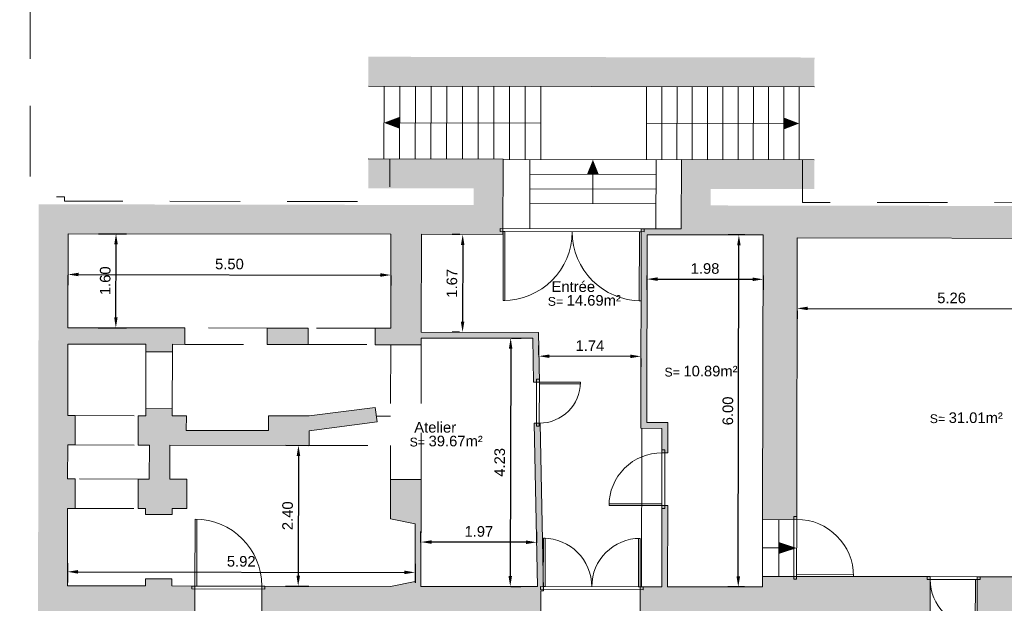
# Model space of a CAD drawing. Header units: metres. Extents: x -40 to 52, y -191 to 168.
# Tile 3 of 32: x -27 to -10, y -169 to -159. Entities that reach past the tile are written whole.
import ezdxf
from ezdxf.enums import TextEntityAlignment as Align

# ---------------------------------------------------------------- set-up
doc = ezdxf.new("R2010")
doc.units = ezdxf.units.M
doc.header["$LTSCALE"] = 2
doc.linetypes.add('CACHE', pattern=[0.375, 0.25, -0.125])
doc.linetypes.add('Chemin', pattern=[0.5, 0.3, -0.2])
for name, color, linetype, lineweight in [('Cotation', 8, 'Continuous', 13), ('Escalier', 8, 'Continuous', 18), ('Etiq_Affectation', 7, 'Continuous', 18), ('Etiq_Surface', 7, 'Continuous', 18), ('Etiquette', 6, 'Continuous', 18), ('Hachures', 8, 'Continuous', 9), ('Menuiserie', 1, 'Continuous', 18), ('Menuiserie_cps', 7, 'Continuous', 18), ('Mur_coupe', 7, 'Continuous', 18), ('Mur_projeté', 8, 'CACHE', 13), ('Mur_vu', 8, 'Continuous', 18)]:
    doc.layers.add(name, color=color, linetype=linetype, lineweight=lineweight)
for name, color, linetype, lineweight, plot in [('Etiq_Adresse', 6, 'Continuous', 18, False), ('Etiq_Mesure_ou_non', 6, 'Continuous', 18, False), ('Etiq_Num_appart', 6, 'Continuous', 18, False), ('Etiq_Num_lot', 6, 'Continuous', 18, False), ('Etiq_Typologie', 6, 'Continuous', 18, False), ('Menuiserie_seuil', 8, 'Continuous', 18, False)]:
    doc.layers.add(name, color=color, linetype=linetype, lineweight=lineweight, plot=plot)
doc.styles.get("Standard").update_dxf_attribs({"font": 'arial.ttf'})
doc.dimstyles.get("Standard").update_dxf_attribs({"dimtxt": 0.18, "dimasz": 0.18, "dimexe": 0.18, "dimexo": 0.0625, "dimgap": 0.09, "dimtad": 1, "dimzin": 0, "dimdsep": 46, "dimtxsty": 'Standard', "dimcen": 0.09, "dimadec": 0, "dimazin": 0, "dimtfac": 1, "dimtdec": 4, "dimtofl": 0, "dimtmove": 0, "dimatfit": 3, "dimfxl": 0, "dimtolj": 1, "dimtzin": 0, "dimarcsym": 0})

# ---------------------------------------------------------------- blocks, each defined once
blk = doc.blocks.new('Porte_Double_235')
at = {"layer": 'Menuiserie_cps', "color": 1, "lineweight": 9}
for points in [[(0, 0), (0, 1.175), (0.03, 1.175), (0.03, 0)], [(2.35, 0), (2.35, 1.175), (2.32, 1.175), (2.32, 0)]]:
    blk.add_lwpolyline(points, close=True, dxfattribs=at)
at = {"layer": 'Menuiserie_cps', "lineweight": 9}
for centre, start, end in [((0, 0), 0, 90), ((2.35, 0), 90, 180)]:
    blk.add_arc(centre, 1.175, start, end, dxfattribs=at)
at = {"layer": 'Menuiserie_seuil'}
blk.add_lwpolyline([(-0.05, 0), (2.4, 0), (2.4, -0.05), (-0.05, -0.05)], close=True, dxfattribs=at)
blk = doc.blocks.new('Porte_Simple_Droite_70')
at = {"layer": 'Menuiserie_cps', "color": 1, "lineweight": 9}
for points in [[(0, 0), (0, 0.7)], [(0.03, 0.7), (0.03, 0), (0, 0)]]:
    blk.add_lwpolyline(points, dxfattribs=at)
at = {"layer": 'Menuiserie_cps', "lineweight": 9}
blk.add_arc((0, 0), 0.7, 0, 90, dxfattribs=at)
at = {"layer": 'Menuiserie_seuil'}
blk.add_lwpolyline([(-0.05, 0), (0.75, 0), (0.75, -0.05), (-0.05, -0.05)], close=True, dxfattribs=at)
blk = doc.blocks.new('Porte_Simple_Droite_90')
at = {"layer": 'Menuiserie_cps', "color": 1, "lineweight": 9}
for points in [[(0, 0), (0, 0.9)], [(0.03, 0.9), (0.03, 0), (0, 0)]]:
    blk.add_lwpolyline(points, dxfattribs=at)
at = {"layer": 'Menuiserie_cps', "lineweight": 9}
blk.add_arc((0, 0), 0.9, 0, 90, dxfattribs=at)
at = {"layer": 'Menuiserie_seuil'}
blk.add_lwpolyline([(-0.05, 0), (0.95, 0), (0.95, -0.05), (-0.05, -0.05)], close=True, dxfattribs=at)
blk = doc.blocks.new('Porte_Simple_Droite_97')
at = {"layer": 'Menuiserie_cps', "color": 1, "lineweight": 9}
for points in [[(0, 0), (0, 0.97)], [(0.03, 0.97), (0.03, 0), (0, 0)]]:
    blk.add_lwpolyline(points, dxfattribs=at)
at = {"layer": 'Menuiserie_cps', "lineweight": 9}
blk.add_arc((0, 0), 0.97, 0, 90, dxfattribs=at)
at = {"layer": 'Menuiserie_seuil'}
blk.add_lwpolyline([(-0.05, 0), (1.02, 0), (1.02, -0.05), (-0.05, -0.05)], close=True, dxfattribs=at)
blk = doc.blocks.new('Porte_Simple_Droite_114')
at = {"layer": 'Menuiserie_cps', "color": 1, "lineweight": 9}
for points in [[(0, 0), (0, 1.14)], [(0.03, 1.14), (0.03, 0), (0, 0)]]:
    blk.add_lwpolyline(points, dxfattribs=at)
at = {"layer": 'Menuiserie_cps', "lineweight": 9}
blk.add_arc((0, 0), 1.14, 0, 90, dxfattribs=at)
at = {"layer": 'Menuiserie_seuil'}
blk.add_lwpolyline([(-0.05, 0), (1.19, 0), (1.19, -0.05), (-0.05, -0.05)], close=True, dxfattribs=at)
blk = doc.blocks.new('Porte_Double_165')
at = {"layer": 'Menuiserie_cps', "color": 1, "lineweight": 9}
for points in [[(0, 0), (0, 0.825), (0.03, 0.825), (0.03, 0)], [(1.65, 0), (1.65, 0.825), (1.62, 0.825), (1.62, 0)]]:
    blk.add_lwpolyline(points, close=True, dxfattribs=at)
at = {"layer": 'Menuiserie_cps', "lineweight": 9}
for centre, start, end in [((0, 0), 0, 90), ((1.65, 0), 90, 180)]:
    blk.add_arc(centre, 0.825, start, end, dxfattribs=at)
at = {"layer": 'Menuiserie_seuil'}
blk.add_lwpolyline([(-0.05, 0), (1.7, 0), (1.7, -0.05), (-0.05, -0.05)], close=True, dxfattribs=at)
blk = doc.blocks.new('Porte_Simple_Droite_80')
at = {"layer": 'Menuiserie_cps', "color": 1, "lineweight": 9}
for points in [[(0, 0), (0, 0.8)], [(0.03, 0.8), (0.03, 0), (0, 0)]]:
    blk.add_lwpolyline(points, dxfattribs=at)
at = {"layer": 'Menuiserie_cps', "lineweight": 9}
blk.add_arc((0, 0), 0.8, 0, 90, dxfattribs=at)
at = {"layer": 'Menuiserie_seuil'}
blk.add_lwpolyline([(-0.05, 0), (0.85, 0), (0.85, -0.05), (-0.05, -0.05)], close=True, dxfattribs=at)
blk = doc.blocks.new('Etiquette_Copro')
at = {"layer": 'Etiq_Adresse'}
blk.add_attdef('ADRESSE', text='', height=0.16, rotation=360, dxfattribs=at).set_placement((0.003, -0.655), align=Align.CENTER)
at = {"layer": 'Etiq_Affectation'}
blk.add_attdef('AFFECTATION', text='', height=0.16, rotation=360, dxfattribs=at).set_placement((0, 0), align=Align.CENTER)
at = {"layer": 'Etiq_Mesure_ou_non'}
blk.add_attdef('MESURE', text='', height=0.16, rotation=360, dxfattribs=at).set_placement((0, 0.686), align=Align.CENTER)
at = {"layer": 'Etiq_Num_appart'}
blk.add_attdef('NUMERO_APPARTEMENT', text='', height=0.16, rotation=360, dxfattribs=at).set_placement((0.003, -0.455), align=Align.CENTER)
at = {"layer": 'Etiq_Num_lot', "width": 0.7}
blk.add_attdef('NUMERO_LOT', text='', height=0.4, rotation=360, dxfattribs=at).set_placement((0, 0.227), align=Align.CENTER)
at = {"layer": 'Etiq_Surface'}
blk.add_text('S=', height=0.15, rotation=360, dxfattribs=at).set_placement((-0.435, -0.237))
blk.add_attdef('SURFACE', text='', height=0.15, rotation=360, dxfattribs=at).set_placement((-0.112, -0.287), align=Align.BOTTOM_LEFT)
at = {"layer": 'Etiq_Typologie'}
blk.add_attdef('TYPOLOGIE', text='', height=0.16, rotation=360, dxfattribs=at).set_placement((0.003, -0.855), align=Align.CENTER)
blk = doc.blocks.new('*D220')
at = {"layer": 'Cotation', "color": 0, "linetype": 'ByBlock', "lineweight": -2, "transparency": 16777216}
for p, q in [((-25.805, -163.629), (-25.806, -163.8)), ((-25.625, -163.62), (-20.485, -163.629)), ((-20.305, -163.639), (-20.306, -163.809))]:
    blk.add_line(p, q, dxfattribs=at)
at = {"layer": 'Cotation', "color": 0, "transparency": 16777216}
for points in [[(-25.625, -163.59), (-25.626, -163.65), (-25.805, -163.62)], [(-20.485, -163.599), (-20.486, -163.659), (-20.305, -163.629)]]:
    blk.add_solid(points, dxfattribs=at)
at = {"layer": 'Defpoints', "color": 0, "transparency": 16777216}
for p in [(-25.805, -163.567), (-20.305, -163.576), (-20.305, -163.629)]:
    blk.add_point(p, dxfattribs=at)
at = {"layer": 'Cotation', "color": 11, "transparency": 16777216, "insert": (-23.055, -163.443), "char_height": 0.18, "attachment_point": 5, "rotation": 359.9026}
blk.add_mtext('\\A1;5.50', dxfattribs=at)
blk = doc.blocks.new('*D233')
at = {"layer": 'Cotation', "color": 0, "linetype": 'ByBlock', "lineweight": -2, "transparency": 16777216}
for p, q in [((-13.387, -164.237), (-13.387, -164.377)), ((-13.206, -164.198), (-8.304, -164.206)), ((-8.124, -164.246), (-8.125, -164.386))]:
    blk.add_line(p, q, dxfattribs=at)
at = {"layer": 'Cotation', "color": 0, "transparency": 16777216}
for points in [[(-13.206, -164.168), (-13.206, -164.228), (-13.386, -164.197)], [(-8.304, -164.176), (-8.304, -164.236), (-8.124, -164.206)]]:
    blk.add_solid(points, dxfattribs=at)
at = {"layer": 'Defpoints', "color": 0, "transparency": 16777216}
for p in [(-13.386, -164.174), (-8.124, -164.183), (-8.124, -164.206)]:
    blk.add_point(p, dxfattribs=at)
at = {"layer": 'Cotation', "color": 11, "transparency": 16777216, "insert": (-10.755, -164.02), "char_height": 0.18, "attachment_point": 5, "rotation": 359.9026}
blk.add_mtext('\\A1;5.26', dxfattribs=at)
blk = doc.blocks.new('*D234')
at = {"layer": 'Cotation', "color": 0, "linetype": 'ByBlock', "lineweight": -2, "transparency": 16777216}
for p, q in [((-15.944, -163.636), (-15.944, -163.879)), ((-13.966, -163.639), (-13.966, -163.882)), ((-15.764, -163.699), (-14.146, -163.702))]:
    blk.add_line(p, q, dxfattribs=at)
at = {"layer": 'Cotation', "color": 0, "transparency": 16777216}
for points in [[(-15.764, -163.669), (-15.764, -163.729), (-15.944, -163.699)], [(-14.146, -163.672), (-14.146, -163.732), (-13.966, -163.702)]]:
    blk.add_solid(points, dxfattribs=at)
at = {"layer": 'Defpoints', "color": 0, "transparency": 16777216}
for p in [(-15.944, -163.573), (-13.965, -163.577), (-13.966, -163.702)]:
    blk.add_point(p, dxfattribs=at)
at = {"layer": 'Cotation', "color": 11, "transparency": 16777216, "insert": (-14.954, -163.519), "char_height": 0.18, "attachment_point": 5, "rotation": 359.9026}
blk.add_mtext('\\A1;1.98', dxfattribs=at)
blk = doc.blocks.new('*D235')
at = {"layer": 'Cotation', "color": 0, "linetype": 'ByBlock', "lineweight": -2, "transparency": 16777216}
for p, q in [((-14.275, -162.946), (-14.558, -162.945)), ((-14.388, -168.761), (-14.378, -163.126)), ((-14.285, -168.941), (-14.568, -168.94))]:
    blk.add_line(p, q, dxfattribs=at)
at = {"layer": 'Cotation', "color": 0, "transparency": 16777216}
for points in [[(-14.408, -163.126), (-14.348, -163.126), (-14.378, -162.946)], [(-14.418, -168.761), (-14.358, -168.761), (-14.388, -168.941)]]:
    blk.add_solid(points, dxfattribs=at)
at = {"layer": 'Defpoints', "color": 0, "transparency": 16777216}
for p in [(-14.378, -162.946), (-14.213, -162.946), (-14.223, -168.941)]:
    blk.add_point(p, dxfattribs=at)
at = {"layer": 'Cotation', "color": 11, "transparency": 16777216, "insert": (-14.565, -165.943), "char_height": 0.18, "attachment_point": 5, "rotation": 89.9026}
blk.add_mtext('\\A1;6.00', dxfattribs=at)
blk = doc.blocks.new('*D236')
at = {"layer": 'Cotation', "color": 0, "linetype": 'ByBlock', "lineweight": -2, "transparency": 16777216}
for p, q in [((-19.133, -162.938), (-19.262, -162.937)), ((-19.082, -163.118), (-19.084, -164.423)), ((-19.135, -164.603), (-19.264, -164.603))]:
    blk.add_line(p, q, dxfattribs=at)
at = {"layer": 'Cotation', "color": 0, "transparency": 16777216}
for points in [[(-19.112, -163.118), (-19.052, -163.118), (-19.082, -162.938)], [(-19.114, -164.423), (-19.054, -164.423), (-19.084, -164.603)]]:
    blk.add_solid(points, dxfattribs=at)
at = {"layer": 'Defpoints', "color": 0, "transparency": 16777216}
for p in [(-19.07, -162.938), (-19.084, -164.603), (-19.073, -164.603)]:
    blk.add_point(p, dxfattribs=at)
at = {"layer": 'Cotation', "color": 11, "transparency": 16777216, "insert": (-19.265, -163.77), "char_height": 0.18, "attachment_point": 5, "rotation": 89.9026}
blk.add_mtext('\\A1;1.67', dxfattribs=at)
blk = doc.blocks.new('*D237')
at = {"layer": 'Cotation', "color": 0, "linetype": 'ByBlock', "lineweight": -2, "transparency": 16777216}
for p, q in [((-17.784, -164.986), (-17.783, -164.831)), ((-16.226, -165.014), (-17.604, -165.012)), ((-16.046, -165.048), (-16.046, -165.194))]:
    blk.add_line(p, q, dxfattribs=at)
at = {"layer": 'Cotation', "color": 0, "transparency": 16777216}
for points in [[(-17.604, -164.982), (-17.604, -165.042), (-17.784, -165.011)], [(-16.226, -164.984), (-16.226, -165.044), (-16.046, -165.014)]]:
    blk.add_solid(points, dxfattribs=at)
at = {"layer": 'Defpoints', "color": 0, "transparency": 16777216}
for p in [(-17.784, -165.011), (-16.046, -164.985), (-17.784, -165.049)]:
    blk.add_point(p, dxfattribs=at)
at = {"layer": 'Cotation', "color": 11, "transparency": 16777216, "insert": (-16.915, -164.832), "char_height": 0.18, "attachment_point": 5, "rotation": 359.9026}
blk.add_mtext('\\A1;1.74', dxfattribs=at)
blk = doc.blocks.new('*D238')
at = {"layer": 'Cotation', "color": 0, "linetype": 'ByBlock', "lineweight": -2, "transparency": 16777216}
for p, q in [((-19.793, -168.185), (-19.793, -167.996)), ((-17.822, -168.189), (-17.822, -168)), ((-18.002, -168.179), (-19.613, -168.176))]:
    blk.add_line(p, q, dxfattribs=at)
at = {"layer": 'Cotation', "color": 0, "transparency": 16777216}
for points in [[(-19.613, -168.146), (-19.613, -168.206), (-19.793, -168.176)], [(-18.002, -168.149), (-18.002, -168.209), (-17.822, -168.18)]]:
    blk.add_solid(points, dxfattribs=at)
at = {"layer": 'Defpoints', "color": 0, "transparency": 16777216}
for p in [(-19.793, -168.176), (-19.793, -168.248), (-17.822, -168.251)]:
    blk.add_point(p, dxfattribs=at)
at = {"layer": 'Cotation', "color": 11, "transparency": 16777216, "insert": (-18.807, -167.996), "char_height": 0.18, "attachment_point": 5, "rotation": 359.9026}
blk.add_mtext('\\A1;1.97', dxfattribs=at)
blk = doc.blocks.new('*D239')
at = {"layer": 'Cotation', "color": 0, "linetype": 'ByBlock', "lineweight": -2, "transparency": 16777216}
for p, q in [((-18.253, -164.704), (-18.085, -164.705)), ((-18.265, -164.884), (-18.272, -168.754)), ((-18.26, -168.934), (-18.092, -168.934))]:
    blk.add_line(p, q, dxfattribs=at)
at = {"layer": 'Cotation', "color": 0, "transparency": 16777216}
for points in [[(-18.295, -164.884), (-18.235, -164.885), (-18.265, -164.704)], [(-18.302, -168.754), (-18.242, -168.754), (-18.272, -168.934)]]:
    blk.add_solid(points, dxfattribs=at)
at = {"layer": 'Defpoints', "color": 0, "transparency": 16777216}
for p in [(-18.316, -164.704), (-18.323, -168.934), (-18.272, -168.934)]:
    blk.add_point(p, dxfattribs=at)
at = {"layer": 'Cotation', "color": 11, "transparency": 16777216, "insert": (-18.451, -166.819), "char_height": 0.18, "attachment_point": 5, "rotation": 89.9026}
blk.add_mtext('\\A1;4.23', dxfattribs=at)
blk = doc.blocks.new('*D240')
at = {"layer": 'Cotation', "color": 0, "linetype": 'ByBlock', "lineweight": -2, "transparency": 16777216}
for p, q in [((-22.097, -166.528), (-21.7, -166.529)), ((-21.88, -166.709), (-21.883, -168.748)), ((-22.101, -168.928), (-21.704, -168.928))]:
    blk.add_line(p, q, dxfattribs=at)
at = {"layer": 'Cotation', "color": 0, "transparency": 16777216}
for points in [[(-21.91, -166.709), (-21.85, -166.709), (-21.88, -166.529)], [(-21.913, -168.748), (-21.853, -168.748), (-21.884, -168.928)]]:
    blk.add_solid(points, dxfattribs=at)
at = {"layer": 'Defpoints', "color": 0, "transparency": 16777216}
for p in [(-22.159, -166.528), (-22.163, -168.927), (-21.884, -168.928)]:
    blk.add_point(p, dxfattribs=at)
at = {"layer": 'Cotation', "color": 11, "transparency": 16777216, "insert": (-22.064, -167.728), "char_height": 0.18, "attachment_point": 5, "rotation": 89.9026}
blk.add_mtext('\\A1;2.40', dxfattribs=at)
blk = doc.blocks.new('*D241')
at = {"layer": 'Cotation', "color": 0, "linetype": 'ByBlock', "lineweight": -2, "transparency": 16777216}
for p, q in [((-25.814, -168.535), (-25.814, -168.862)), ((-25.634, -168.683), (-20.074, -168.692)), ((-19.894, -168.545), (-19.894, -168.872))]:
    blk.add_line(p, q, dxfattribs=at)
at = {"layer": 'Cotation', "color": 0, "transparency": 16777216}
for points in [[(-25.634, -168.653), (-25.634, -168.713), (-25.814, -168.682)], [(-20.074, -168.662), (-20.074, -168.722), (-19.894, -168.692)]]:
    blk.add_solid(points, dxfattribs=at)
at = {"layer": 'Defpoints', "color": 0, "transparency": 16777216}
for p in [(-25.814, -168.473), (-19.894, -168.483), (-19.894, -168.692)]:
    blk.add_point(p, dxfattribs=at)
at = {"layer": 'Cotation', "color": 11, "transparency": 16777216, "insert": (-22.854, -168.505), "char_height": 0.18, "attachment_point": 5, "rotation": 359.9026}
blk.add_mtext('\\A1;5.92', dxfattribs=at)
blk = doc.blocks.new('*D242')
at = {"layer": 'Cotation', "color": 0, "linetype": 'ByBlock', "lineweight": -2, "transparency": 16777216}
for p, q in [((-25.286, -162.927), (-24.807, -162.928)), ((-24.989, -164.348), (-24.987, -163.108)), ((-25.288, -164.527), (-24.809, -164.528))]:
    blk.add_line(p, q, dxfattribs=at)
at = {"layer": 'Cotation', "color": 0, "transparency": 16777216}
for points in [[(-25.017, -163.108), (-24.957, -163.108), (-24.987, -162.928)], [(-25.019, -164.348), (-24.959, -164.348), (-24.989, -164.528)]]:
    blk.add_solid(points, dxfattribs=at)
at = {"layer": 'Defpoints', "color": 0, "transparency": 16777216}
for p in [(-25.348, -162.927), (-24.987, -162.928), (-25.351, -164.527)]:
    blk.add_point(p, dxfattribs=at)
at = {"layer": 'Cotation', "color": 11, "transparency": 16777216, "insert": (-25.17, -163.727), "char_height": 0.18, "attachment_point": 5, "rotation": 89.9026}
blk.add_mtext('\\A1;1.60', dxfattribs=at)

msp = doc.modelspace()

# ---------------------------------------------------------------- hatches: boundary and pattern name
at = {"layer": 'Hachures'}
h = msp.add_hatch(color=256, dxfattribs=at)
h.dxf.hatch_style = 1
h.paths.add_polyline_path([(-13.09, -159.926), (-20.688, -159.913), (-20.689, -160.413), (-13.091, -160.426)])
h = msp.add_hatch(color=256, dxfattribs=at)
h.dxf.hatch_style = 1
h.paths.add_polyline_path([(-19.702, -173.373), (-15.042, -173.381), (-15.041, -173.001), (-19.801, -172.993), (-19.799, -171.431), (-19.016, -171.433), (-19.012, -169.433), (-18.335, -169.434), (-18.336, -169.534), (-17.886, -169.535), (-17.885, -169.435), (-17.751, -169.435), (-17.75, -169.006), (-17.707, -169.006), (-17.763, -166.152), (-17.863, -166.154), (-17.809, -168.935), (-19.794, -168.931), (-19.791, -167.112), (-20.311, -167.111), (-20.313, -167.781), (-19.893, -167.865), (-19.894, -168.848), (-20.314, -168.931), (-22.503, -168.927), (-22.504, -169.427), (-20.315, -169.431), (-20.329, -177.457), (-25.829, -177.448), (-25.82, -172.105), (-24.457, -172.107), (-24.456, -171.149), (-24.526, -171.149), (-24.527, -172.037), (-25.82, -172.035), (-25.815, -169.421), (-24.523, -169.423), (-24.524, -170.299), (-24.454, -170.299), (-24.453, -169.424), (-23.644, -169.425), (-23.643, -168.925), (-24.034, -168.924), (-24.034, -168.804), (-24.484, -168.803), (-24.484, -168.923), (-25.814, -168.921), (-25.812, -167.602), (-25.682, -167.602), (-25.681, -167.102), (-25.811, -167.102), (-25.81, -166.522), (-25.68, -166.522), (-25.68, -166.022), (-25.81, -166.022), (-25.807, -164.806), (-24.477, -164.808), (-24.477, -164.938), (-24.027, -164.939), (-24.027, -164.809), (-23.815, -164.81), (-23.814, -164.53), (-25.807, -164.526), (-25.804, -162.926), (-20.304, -162.936), (-20.307, -164.536), (-20.574, -164.535), (-20.575, -164.815), (-20.107, -164.816), (-20.107, -164.816), (-19.787, -164.816), (-19.787, -164.702), (-17.89, -164.705), (-17.876, -165.454), (-17.776, -165.452), (-17.792, -164.605), (-19.787, -164.602), (-19.784, -162.936), (-18.396, -162.939), (-18.394, -161.657), (-20.691, -161.653), (-20.692, -162.153), (-18.895, -162.156), (-18.895, -162.438), (-26.303, -162.425), (-26.33, -177.947), (-20.21, -177.958, 0.117138), (-19.859, -179.485), (-20.61, -180.363), (-20.415, -180.551), (-23.62, -184.209), (-23.244, -184.538), (-19.724, -180.521), (-19.924, -180.329), (-19.252, -179.544, -0.144043), (-19.71, -177.978)])
h = msp.add_hatch(color=256, dxfattribs=at)
h.dxf.hatch_style = 1
edge = h.paths.add_edge_path()
edge.add_line((-11.159, -174.723), (-13.344, -174.719))
edge.add_line((-13.344, -174.719), (-13.344, -174.664))
edge.add_line((-13.344, -174.664), (-13.924, -174.663))
edge.add_line((-13.924, -174.663), (-13.929, -177.531))
edge.add_line((-13.929, -177.531), (-13.93, -177.988))
edge.add_arc((-16.82, -177.983), 2.89, 273.3459, 359.9026, ccw=False)
edge.add_line((-16.651, -180.868), (-16.641, -174.639))
edge.add_line((-16.641, -174.639), (-16.901, -174.638))
edge.add_line((-16.901, -174.638), (-16.911, -180.872))
edge.add_arc((-16.82, -177.983), 2.89, 240.3695, 268.1889, ccw=False)
edge.add_line((-18.249, -180.495), (-18.977, -181.238))
edge.add_line((-18.977, -181.238), (-19.174, -181.048))
edge.add_line((-19.174, -181.048), (-22.672, -185.039))
edge.add_line((-22.672, -185.039), (-22.296, -185.369))
edge.add_line((-22.296, -185.369), (-19.143, -181.771))
edge.add_line((-19.143, -181.771), (-18.966, -181.941))
edge.add_line((-18.966, -181.941), (-18.145, -181.104))
edge.add_arc((-16.82, -177.983), 3.39, 246.9929, 360.2406)
edge.add_line((-13.43, -177.969), (-9.572, -177.976))
edge.add_line((-9.572, -177.976), (-9.567, -175.224))
edge.add_line((-9.567, -175.224), (-7.113, -175.228))
edge.add_line((-7.113, -175.228), (-7.111, -173.888))
edge.add_line((-7.111, -173.888), (-4.961, -173.892))
edge.add_line((-4.961, -173.892), (-4.958, -172.062))
edge.add_line((-4.958, -172.062), (-7.638, -172.057))
edge.add_line((-7.638, -172.057), (-7.634, -169.646))
edge.add_line((-7.634, -169.646), (-7.248, -169.647))
edge.add_line((-7.248, -169.647), (-4.957, -169.651))
edge.add_line((-4.957, -169.651), (-4.953, -167.251))
edge.add_line((-4.953, -167.251), (-5.959, -167.249))
edge.add_line((-5.959, -167.249), (-5.958, -166.301))
edge.add_line((-5.958, -166.301), (-7.627, -165.821))
edge.add_line((-7.627, -165.821), (-7.621, -162.457))
edge.add_line((-7.621, -162.457), (-14.859, -162.445))
edge.add_line((-14.859, -162.445), (-14.859, -162.163))
edge.add_line((-14.859, -162.163), (-13.094, -162.166))
edge.add_line((-13.094, -162.166), (-13.093, -161.666))
edge.add_line((-13.093, -161.666), (-15.358, -161.662))
edge.add_line((-15.358, -161.662), (-15.36, -162.844))
edge.add_line((-15.36, -162.844), (-16.042, -162.843))
edge.add_line((-16.042, -162.843), (-16.048, -166.239))
edge.add_line((-16.048, -166.239), (-15.688, -166.24))
edge.add_line((-15.688, -166.24), (-15.688, -166.656))
edge.add_line((-15.688, -166.656), (-15.588, -166.656))
edge.add_line((-15.588, -166.656), (-15.587, -166.14))
edge.add_line((-15.587, -166.14), (-15.948, -166.139))
edge.add_line((-15.948, -166.139), (-15.942, -162.943))
edge.add_line((-15.942, -162.943), (-13.964, -162.946))
edge.add_line((-13.964, -162.946), (-13.973, -167.794))
edge.add_line((-13.973, -167.794), (-13.393, -167.795))
edge.add_line((-13.393, -167.795), (-13.384, -162.997))
edge.add_line((-13.384, -162.997), (-8.122, -163.006))
edge.add_line((-8.122, -163.006), (-8.13, -167.822))
edge.add_line((-8.13, -167.822), (-7.301, -167.824))
edge.add_line((-7.301, -167.824), (-7.298, -165.916))
edge.add_line((-7.298, -165.916), (-6.458, -166.157))
edge.add_line((-6.458, -166.157), (-6.46, -167.509))
edge.add_line((-6.46, -167.509), (-6.46, -167.748))
edge.add_line((-6.46, -167.748), (-5.453, -167.75))
edge.add_line((-5.453, -167.75), (-5.456, -169.15))
edge.add_line((-5.456, -169.15), (-7.247, -169.147))
edge.add_line((-7.247, -169.147), (-7.246, -168.704))
edge.add_line((-7.246, -168.704), (-8.132, -168.702))
edge.add_line((-8.132, -168.702), (-8.132, -168.769))
edge.add_line((-8.132, -168.769), (-10.32, -168.766))
edge.add_line((-10.32, -168.766), (-10.321, -169.448))
edge.add_line((-10.321, -169.448), (-8.133, -169.451))
edge.add_line((-8.133, -169.451), (-8.139, -172.556))
edge.add_line((-8.139, -172.556), (-4.959, -172.562))
edge.add_line((-4.959, -172.562), (-4.96, -173.392))
edge.add_line((-4.96, -173.392), (-7.61, -173.387))
edge.add_line((-7.61, -173.387), (-7.612, -174.727))
edge.add_line((-7.612, -174.727), (-9.322, -174.726))
edge.add_line((-9.322, -174.726), (-9.322, -174.526))
edge.add_line((-9.322, -174.526), (-9.622, -174.526))
edge.add_line((-9.622, -174.526), (-9.622, -174.726))
edge.add_line((-9.622, -174.726), (-10.239, -174.725))
edge.add_line((-10.239, -174.725), (-10.24, -175.075))
edge.add_line((-10.24, -175.075), (-10.067, -175.075))
edge.add_line((-10.067, -175.075), (-10.071, -177.475))
edge.add_line((-10.071, -177.475), (-13.409, -177.469))
edge.add_line((-13.409, -177.469), (-13.405, -175.069))
edge.add_line((-13.405, -175.069), (-11.16, -175.073))
edge.add_line((-11.16, -175.073), (-11.159, -174.723))
h = msp.add_hatch(color=256, dxfattribs=at)
h.dxf.hatch_style = 1
h.paths.add_polyline_path([(-21.714, -164.533), (-22.414, -164.532), (-22.415, -164.812), (-21.715, -164.813)], flags=17)
h = msp.add_hatch(color=256, dxfattribs=at)
h.dxf.hatch_style = 1
h.paths.add_polyline_path([(-21.697, -166.281), (-20.539, -166.129), (-20.572, -165.882), (-21.696, -166.029), (-22.389, -166.028), (-22.39, -166.278), (-23.79, -166.275), (-23.789, -166.025), (-24.029, -166.025), (-24.029, -165.905), (-24.479, -165.904), (-24.479, -166.024), (-24.609, -166.024), (-24.61, -166.524), (-24.419, -166.524), (-24.42, -167.104), (-24.611, -167.104), (-24.612, -167.604), (-24.482, -167.604), (-24.482, -167.704), (-24.032, -167.705), (-24.032, -167.605), (-23.782, -167.605), (-23.781, -167.105), (-24.071, -167.105), (-24.07, -166.525), (-21.697, -166.529)], flags=17)
h = msp.add_hatch(color=256, dxfattribs=at)
h.dxf.hatch_style = 1
h.paths.add_polyline_path([(-11.12, -168.764), (-13.974, -168.76), (-13.975, -168.941), (-15.592, -168.939), (-15.59, -167.556), (-15.69, -167.556), (-15.692, -168.938), (-16.06, -168.938), (-16.061, -169.438), (-13.915, -169.441), (-13.921, -173.003), (-14.605, -173.002), (-14.605, -173.132), (-14.341, -173.132), (-14.342, -173.382), (-13.922, -173.383), (-13.922, -173.463), (-13.342, -173.464), (-13.335, -169.442), (-11.121, -169.446)], flags=17)

# ---------------------------------------------------------------- linework, layer by layer
at = {"layer": 'Escalier', "flags": 128}
for points in [[(-20.424, -161.653), (-20.422, -160.413)], [(-20.157, -161.654), (-20.155, -160.414)], [(-19.89, -161.654), (-19.888, -160.414)], [(-19.623, -161.655), (-19.621, -160.415)], [(-19.356, -161.655), (-19.353, -160.415)], [(-19.088, -161.655), (-19.086, -160.415)], [(-18.821, -161.656), (-18.819, -160.416)], [(-18.554, -161.656), (-18.552, -160.416)], [(-18.287, -161.664), (-18.285, -160.417)], [(-18.02, -161.665), (-18.018, -160.417)], [(-17.753, -161.665), (-17.751, -160.418)], [(-15.953, -161.668), (-15.951, -160.421)], [(-15.693, -161.669), (-15.691, -160.421)], [(-15.433, -161.669), (-15.431, -160.422)], [(-15.173, -161.662), (-15.171, -160.422)], [(-14.913, -161.663), (-14.911, -160.423)], [(-14.653, -161.663), (-14.651, -160.423)], [(-14.393, -161.663), (-14.391, -160.423)], [(-14.133, -161.664), (-14.131, -160.424)], [(-13.873, -161.664), (-13.871, -160.424)], [(-13.613, -161.665), (-13.611, -160.425)], [(-13.353, -161.665), (-13.351, -160.425)], [(-17.752, -161.041), (-20.156, -161.037)], [(-15.952, -161.045), (-13.612, -161.049)], [(-18.394, -161.664), (-15.358, -161.669)], [(-17.939, -161.665), (-17.941, -162.84)], [(-15.789, -161.669), (-15.791, -162.843)], [(-17.94, -161.912), (-15.79, -161.916)], [(-16.866, -162.414), (-16.865, -161.914)], [(-17.94, -162.162), (-15.79, -162.166)], [(-17.941, -162.412), (-15.791, -162.416)], [(-13.973, -167.794), (-13.974, -168.76)], [(-13.698, -167.794), (-13.699, -168.76)], [(-13.393, -167.795), (-13.394, -168.76)], [(-13.699, -168.277), (-13.973, -168.277)]]:
    msp.add_lwpolyline(points, dxfattribs=at)
for points in [[(-20.156, -161.037, 0.2, 0, 0), (-20.423, -161.037, 0, 0, 0)], [(-13.612, -161.049, 0.2, 0, 0), (-13.352, -161.049, 0, 0, 0)], [(-16.865, -161.914, 0.2, 0, 0), (-16.864, -161.667, 0, 0, 0)], [(-13.393, -168.278, 0, 0.2, 0), (-13.699, -168.277, 0, 0, 0)]]:
    msp.add_lwpolyline(points, format="xyseb", dxfattribs=at)
at = {"layer": 'Mur_coupe'}
for p, q in [((-20.572, -165.882), (-21.696, -166.029)), ((-21.696, -166.029), (-22.389, -166.028)), ((-20.539, -166.129), (-21.697, -166.281))]:
    msp.add_line(p, q, dxfattribs=at)
at = {"layer": 'Mur_coupe', "linetype": 'Chemin', "ltscale": 2, "flags": 128}
for points in [[(-32.687, -141.094), (-26.416, -141.021), (-26.452, -162.297), (-25.867, -162.298), (-25.867, -162.37), (-20.322, -162.38), (-20.321, -161.653)], [(-13.294, -161.665), (-13.295, -162.392), (-7.529, -162.401), (-7.493, -140.97), (-1.053, -140.98)]]:
    msp.add_lwpolyline(points, dxfattribs=at)
at = {"layer": 'Mur_coupe', "flags": 128}
for points in [[(-13.091, -160.426), (-20.689, -160.413)], [(-18.394, -161.657), (-20.691, -161.653)], [(-18.394, -161.657), (-18.396, -162.939)], [(-15.358, -161.662), (-15.36, -162.844)], [(-13.093, -161.666), (-15.358, -161.662)], [(-25.804, -162.926), (-25.807, -164.526)], [(-25.804, -162.926), (-20.304, -162.936)], [(-20.304, -162.936), (-20.307, -164.536)], [(-19.784, -162.936), (-19.787, -164.602)], [(-19.784, -162.936), (-18.396, -162.939)], [(-15.36, -162.844), (-16.042, -162.843), (-16.048, -166.239), (-15.688, -166.24), (-15.688, -166.656)], [(-15.942, -162.943), (-15.948, -166.139), (-15.587, -166.14), (-15.588, -166.656)], [(-15.942, -162.943), (-13.964, -162.946)], [(-13.964, -162.946), (-13.973, -167.794)], [(-13.384, -162.997), (-13.393, -167.795)], [(-13.384, -162.997), (-8.122, -163.006)], [(-25.807, -164.526), (-23.814, -164.53)], [(-23.814, -164.53), (-23.815, -164.81)], [(-22.414, -164.532), (-22.415, -164.812)], [(-22.414, -164.532), (-21.714, -164.533)], [(-21.714, -164.533), (-21.715, -164.813)], [(-20.574, -164.535), (-20.575, -164.815)], [(-20.574, -164.535), (-20.307, -164.536)], [(-19.787, -164.602), (-17.792, -164.605)], [(-17.792, -164.605), (-17.776, -165.452)], [(-25.807, -164.806), (-25.81, -166.022)], [(-25.807, -164.806), (-24.477, -164.808)], [(-24.477, -164.808), (-24.477, -164.938)], [(-24.027, -164.809), (-24.027, -164.939)], [(-24.027, -164.809), (-23.815, -164.81)], [(-22.415, -164.812), (-21.715, -164.813)], [(-20.575, -164.815), (-20.107, -164.816)], [(-20.107, -164.816), (-20.107, -164.816)], [(-20.107, -164.816), (-19.787, -164.816)], [(-19.787, -164.702), (-17.89, -164.705)], [(-19.787, -164.702), (-19.787, -164.816)], [(-17.89, -164.705), (-17.876, -165.454)], [(-24.027, -164.939), (-24.477, -164.938)], [(-17.876, -165.454), (-17.776, -165.452)], [(-25.68, -166.022), (-25.81, -166.022)], [(-25.68, -166.022), (-25.68, -166.522)], [(-24.609, -166.024), (-24.61, -166.524)], [(-24.479, -166.024), (-24.609, -166.024)], [(-24.479, -165.904), (-24.479, -166.024)], [(-24.029, -165.905), (-24.479, -165.904)], [(-24.029, -165.905), (-24.029, -166.025)], [(-20.539, -166.129), (-20.572, -165.882)], [(-23.789, -166.025), (-24.029, -166.025)], [(-23.789, -166.025), (-23.79, -166.275)], [(-22.389, -166.028), (-22.39, -166.278)], [(-17.863, -166.154), (-17.763, -166.152)], [(-17.863, -166.154), (-17.809, -168.935)], [(-17.763, -166.152), (-17.707, -169.006)], [(-22.39, -166.278), (-23.79, -166.275)], [(-21.697, -166.281), (-21.697, -166.529)], [(-25.81, -166.522), (-25.811, -167.102)], [(-25.68, -166.522), (-25.81, -166.522)], [(-24.419, -166.524), (-24.61, -166.524)], [(-24.419, -166.524), (-24.42, -167.104)], [(-24.07, -166.525), (-24.071, -167.105)], [(-21.697, -166.529), (-24.07, -166.525)], [(-15.588, -166.656), (-15.688, -166.656)], [(-25.681, -167.102), (-25.811, -167.102)], [(-25.681, -167.102), (-25.682, -167.602)], [(-24.611, -167.104), (-24.612, -167.604)], [(-24.42, -167.104), (-24.611, -167.104)], [(-23.781, -167.105), (-24.071, -167.105)], [(-23.781, -167.105), (-23.782, -167.605)], [(-20.311, -167.111), (-20.313, -167.781)], [(-20.311, -167.111), (-19.791, -167.112)], [(-19.791, -167.112), (-19.794, -168.931)], [(-25.812, -167.602), (-25.814, -168.921)], [(-25.682, -167.602), (-25.812, -167.602)], [(-24.482, -167.604), (-24.612, -167.604)], [(-24.482, -167.604), (-24.482, -167.704)], [(-23.782, -167.605), (-24.032, -167.605)], [(-24.032, -167.605), (-24.032, -167.705)], [(-15.69, -167.556), (-15.692, -168.938)], [(-15.59, -167.556), (-15.69, -167.556)], [(-15.59, -167.556), (-15.592, -168.939)], [(-24.032, -167.705), (-24.482, -167.704)], [(-20.313, -167.781), (-19.893, -167.865)], [(-19.893, -167.865), (-19.894, -168.848)], [(-13.973, -167.794), (-13.393, -167.795)], [(-24.484, -168.803), (-24.034, -168.804)], [(-24.484, -168.803), (-24.484, -168.923)], [(-24.034, -168.804), (-24.034, -168.924)], [(-20.314, -168.931), (-19.894, -168.848)], [(-13.974, -168.76), (-13.975, -168.941)], [(-13.974, -168.76), (-11.12, -168.764)], [(-11.121, -169.446), (-11.12, -168.764)], [(-10.321, -169.448), (-10.32, -168.766)], [(-10.32, -168.766), (-8.132, -168.769)], [(-25.814, -168.921), (-24.484, -168.923)], [(-24.034, -168.924), (-23.643, -168.925)], [(-23.644, -169.425), (-23.643, -168.925)], [(-22.504, -169.427), (-22.503, -168.927)], [(-22.503, -168.927), (-20.314, -168.931)], [(-19.794, -168.931), (-17.809, -168.935)], [(-17.75, -169.006), (-17.751, -169.435)], [(-17.75, -169.006), (-17.707, -169.006)], [(-16.06, -168.938), (-16.061, -169.438)], [(-16.06, -168.938), (-15.692, -168.938)], [(-15.592, -168.939), (-13.975, -168.941)]]:
    msp.add_lwpolyline(points, dxfattribs=at)
at = {"layer": 'Mur_projeté', "ltscale": 2, "flags": 128}
for points in [[(-22.414, -164.532), (-23.814, -164.53)], [(-20.574, -164.535), (-21.714, -164.533)], [(-23.815, -164.81), (-22.415, -164.812)], [(-21.715, -164.813), (-20.575, -164.815)], [(-20.307, -164.816), (-20.31, -166.031)], [(-19.787, -164.816), (-19.791, -167.112)], [(-24.477, -164.938), (-24.479, -165.904)], [(-24.029, -165.905), (-24.027, -164.939)], [(-25.68, -166.022), (-24.609, -166.024)], [(-20.552, -166.031), (-20.31, -166.031)], [(-25.68, -166.522), (-24.61, -166.524)], [(-21.697, -166.529), (-20.31, -166.531)], [(-20.31, -166.531), (-20.311, -167.111)], [(-24.611, -167.104), (-25.681, -167.102)], [(-25.682, -167.602), (-24.612, -167.604)]]:
    msp.add_lwpolyline(points, dxfattribs=at)
at = {"layer": 'Mur_vu', "flags": 128}
msp.add_lwpolyline([(-16.031, -166.239), (-16.036, -168.938)], dxfattribs=at)

# ---------------------------------------------------------------- block references
at = {"layer": 'Etiquette'}
ref = msp.add_blockref('Etiquette_Copro', (-17.198, -163.917), dxfattribs=dict(at, rotation=359.9025560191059))
ref.add_attrib('AFFECTATION', 'Entrée', dxfattribs={"layer": 'Etiq_Affectation', "height": 0.18, "rotation": 359.9026}).set_placement((-17.198, -163.917), align=Align.CENTER)
ref.add_attrib('SURFACE', '14.69m²', dxfattribs={"layer": 'Etiq_Surface', "height": 0.18, "rotation": 359.9026}).set_placement((-17.311, -164.204), align=Align.BOTTOM_LEFT)
ref = msp.add_blockref('Etiquette_Copro', (-15.21, -165.121), dxfattribs=dict(at, rotation=359.9025560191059))
ref.add_attrib('SURFACE', '10.89m²', dxfattribs={"layer": 'Etiq_Surface', "height": 0.18, "rotation": 359.9026}).set_placement((-15.323, -165.408), align=Align.BOTTOM_LEFT)
ref = msp.add_blockref('Etiquette_Copro', (-10.692, -165.914), dxfattribs=dict(at, rotation=359.9025560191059))
ref.add_attrib('SURFACE', '31.01m²', dxfattribs={"layer": 'Etiq_Surface', "height": 0.18, "rotation": 359.9026}).set_placement((-10.805, -166.202), align=Align.BOTTOM_LEFT)
ref = msp.add_blockref('Etiquette_Copro', (-19.551, -166.312), dxfattribs=dict(at, rotation=359.9025560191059))
ref.add_attrib('AFFECTATION', 'Atelier', dxfattribs={"layer": 'Etiq_Affectation', "height": 0.18, "rotation": 359.9026}).set_placement((-19.551, -166.312), align=Align.CENTER)
ref.add_attrib('SURFACE', '39.67m²', dxfattribs={"layer": 'Etiq_Surface', "height": 0.18, "rotation": 359.9026}).set_placement((-19.663, -166.599), align=Align.BOTTOM_LEFT)
at = {"layer": 'Menuiserie'}
for name, p, rotation in [('Porte_Double_235', (-16.042, -162.893), 179.9025560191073), ('Porte_Simple_Droite_70', (-17.776, -165.452), 269.9025560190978), ('Porte_Simple_Droite_90', (-15.69, -167.556), 89.9025560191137), ('Porte_Simple_Droite_114', (-23.643, -168.925), 359.9025560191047), ('Porte_Double_165', (-17.709, -168.935), 359.9025560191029), ('Porte_Simple_Droite_80', (-10.32, -168.816), 179.902556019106)]:
    msp.add_blockref(name, p, dxfattribs=dict(at, rotation=rotation))
at = {"layer": 'Menuiserie', "xscale": -1, "rotation": 269.9025560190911}
msp.add_blockref('Porte_Simple_Droite_97', (-13.394, -168.76), dxfattribs=at)

# ---------------------------------------------------------------- dimensions: what is measured, and where the dimension line sits
at = {"layer": 'Cotation'}
for base, p1, p2, angle, picture, middle in [((-24.987, -162.928), (-25.351, -164.527), (-25.348, -162.927), 89.9026, '*D242', (-25.17, -163.727)), ((-19.084, -164.603), (-19.07, -162.938), (-19.073, -164.603), 89.9026, '*D236', (-19.265, -163.77)), ((-14.378, -162.946), (-14.223, -168.941), (-14.213, -162.946), 89.9026, '*D235', (-14.565, -165.943)), ((-20.305, -163.629), (-25.805, -163.567), (-20.305, -163.576), 359.9026, '*D220', (-23.055, -163.443)), ((-13.966, -163.702), (-15.944, -163.573), (-13.965, -163.577), 359.9026, '*D234', (-14.954, -163.519)), ((-8.124, -164.206), (-13.386, -164.174), (-8.124, -164.183), 359.9026, '*D233', (-10.755, -164.02)), ((-18.272, -168.934), (-18.316, -164.704), (-18.323, -168.934), 89.9026, '*D239', (-18.451, -166.819)), ((-17.784, -165.011), (-16.046, -164.985), (-17.784, -165.049), 359.9026, '*D237', (-16.915, -164.832)), ((-21.884, -168.928), (-22.159, -166.528), (-22.163, -168.927), 89.9026, '*D240', (-22.064, -167.728)), ((-19.793, -168.176), (-17.822, -168.251), (-19.793, -168.248), 359.9026, '*D238', (-18.807, -167.996)), ((-19.894, -168.692), (-25.814, -168.473), (-19.894, -168.483), 359.9026, '*D241', (-22.854, -168.505))]:
    dim = msp.add_linear_dim(base=base, p1=p1, p2=p2, angle=angle, dimstyle='Standard', override={"dimpost": '<>', "dimclrt": 11, "dimfxl": 5}, dxfattribs=at)
    dim.commit()
    dim.dimension.update_dxf_attribs({"geometry": picture, "text_midpoint": middle})

doc.saveas('drawing.dxf')
